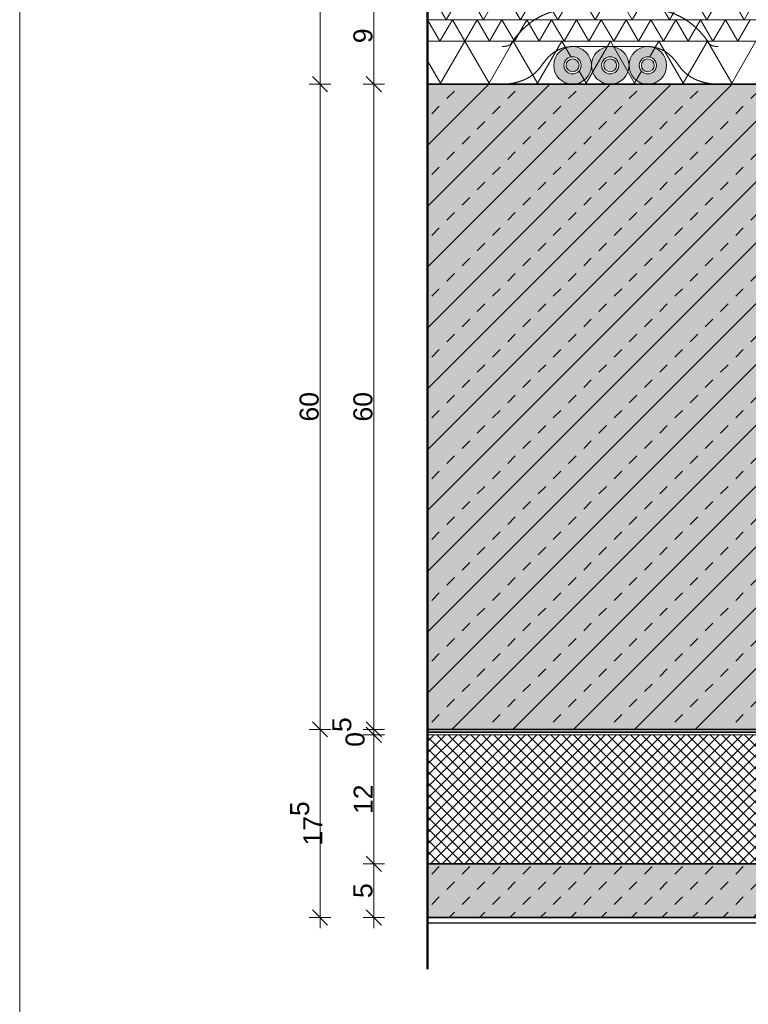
# Model space of a CAD drawing. Header units: metres. Extents: x 0.4 to 30.1, y -10.7 to 8.6.
# Tile 252 of 256: x 28.1 to 28.8, y -2.1 to -1.2. Entities that reach past the tile are written whole.
import ezdxf

# ---------------------------------------------------------------- set-up
doc = ezdxf.new("R2010")
doc.units = ezdxf.units.M
doc.header["$PDMODE"] = 1
doc.header["$PDSIZE"] = -2
doc.linetypes.add('Dash Style-37', pattern=[2.25, 1, -1.25])
doc.linetypes.add('ISO-03 Gestrichelt mit Abstand', pattern=[0.6096, 0.24384, -0.36576])
doc.layers.get('0').update_dxf_attribs({"lineweight": 25})
for name, color, linetype, lineweight in [('_Bodenaufbauten 20230510 (2D)', 7, 'Continuous', 9), ('Bemaßung', 7, 'Continuous', 9), ('Keine', 7, 'Continuous', 9)]:
    doc.layers.add(name, color=color, linetype=linetype, lineweight=lineweight)
doc.layers.get('0').freeze()
doc.styles.add('Arial', font='arial.ttf')
doc.dimstyles.new('boris100', dxfattribs={"dimtxt": 17.652669, "dimasz": 0.001414, "dimexe": 0.001, "dimexo": 0.01, "dimgap": 0.0001, "dimtad": 1, "dimdec": 4, "dimtxsty": 'Arial', "dimblk": 'VW_SLASH', "dimblk1": 'VW_SLASH', "dimblk2": 'VW_SLASH', "dimcen": 0, "dimdle": 0.001, "dimadec": 3, "dimazin": 0, "dimtfac": 0.8, "dimtdec": 4, "dimtix": 1, "dimtmove": 0, "dimatfit": 0, "dimldrblk": 'VW_FILLEDARROW', "dimfxl": 0.001, "dimfxlon": 1, "dimfrac": 2, "dimtolj": 1, "dimarcsym": 0})

# ---------------------------------------------------------------- blocks, each defined once
blk = doc.blocks.new('VW_SLASH')
at = {"color": 0, "linetype": 'ByBlock', "lineweight": -2, "transparency": 16777216}
blk.add_line((0.707, 0), (-1, 0), dxfattribs=at)
at = {"color": 0, "linetype": 'Continuous', "lineweight": 20, "transparency": 16777216, "flags": 128}
blk.add_lwpolyline([(0.5, 0.5), (-0.5, -0.5)], dxfattribs=at)
blk = doc.blocks.new('*D284')
at = {"layer": 'Bemaßung', "color": 0, "lineweight": -2}
for p, q in [((28.40256, -1.03109), (28.38256, -1.03109)), ((28.39256, -1.21695), (28.39256, -1.04523)), ((28.40256, -1.23109), (28.38256, -1.23109))]:
    blk.add_line(p, q, dxfattribs=at)
at = {"layer": 'Defpoints', "color": 0}
for p in [(28.39256, -1.03109), (28.49256, -1.03109), (28.49256, -1.23109)]:
    blk.add_point(p, dxfattribs=at)
at = {"layer": 'Bemaßung', "color": 0, "lineweight": -2, "xscale": 0.014138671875, "yscale": 0.014138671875, "zscale": 0.014138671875}
for p, rotation in [((28.39256, -1.03109), 90), ((28.39256, -1.23109), 270)]:
    blk.add_blockref('VW_SLASH', p, dxfattribs=dict(at, rotation=rotation))
at = {"layer": 'Bemaßung', "color": 0, "insert": (28.38255, -1.13109), "char_height": 0.017653, "attachment_point": 5, "rotation": 90, "style": 'Arial'}
blk.add_mtext('\\A1;20', dxfattribs=at)
blk = doc.blocks.new('VW_FILLEDARROW')
at = {"linetype": 'Continuous', "lineweight": 5, "true_color": 0xb9b9b9, "transparency": 16777216}
h = blk.add_hatch(dxfattribs=at)
h.set_pattern_fill('Dämm', color=9, style=0, pattern_type=2)
h.set_pattern_definition([(-45, (0, 0), (0.00053033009, 0.00053033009), []), (-135, (0, 0), (0.00053033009, -0.00053033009), [])])
h.paths.add_polyline_path([(-2.246, 0.602), (0, 0), (-2.246, -0.602)])
at = {"color": 0, "linetype": 'Continuous', "lineweight": 5, "transparency": 16777216, "flags": 128}
blk.add_lwpolyline([(-2.246, 0.602), (0, 0), (-2.246, -0.602)], close=True, dxfattribs=at)
blk = doc.blocks.new('*D285')
at = {"layer": 'Bemaßung', "color": 0, "lineweight": -2}
for p, q in [((28.40256, -1.23109), (28.38256, -1.23109)), ((28.39256, -1.81695), (28.39256, -1.24523)), ((28.40256, -1.83109), (28.38256, -1.83109))]:
    blk.add_line(p, q, dxfattribs=at)
at = {"layer": 'Defpoints', "color": 0}
for p in [(28.39256, -1.23109), (28.49256, -1.23109), (28.49256, -1.83109)]:
    blk.add_point(p, dxfattribs=at)
at = {"layer": 'Bemaßung', "color": 0, "lineweight": -2, "xscale": 0.014138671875, "yscale": 0.014138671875, "zscale": 0.014138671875}
for p, rotation in [((28.39256, -1.23109), 90), ((28.39256, -1.83109), 270)]:
    blk.add_blockref('VW_SLASH', p, dxfattribs=dict(at, rotation=rotation))
at = {"layer": 'Bemaßung', "color": 0, "insert": (28.38255, -1.53109), "char_height": 0.017653, "attachment_point": 5, "rotation": 90, "style": 'Arial'}
blk.add_mtext('\\A1;60', dxfattribs=at)
blk = doc.blocks.new('*D286')
at = {"layer": 'Bemaßung', "color": 0, "lineweight": -2}
for p, q in [((28.40256, -1.83109), (28.38256, -1.83109)), ((28.39256, -1.99195), (28.39256, -1.84523)), ((28.40256, -2.00609), (28.38256, -2.00609))]:
    blk.add_line(p, q, dxfattribs=at)
at = {"layer": 'Defpoints', "color": 0}
for p in [(28.39256, -1.83109), (28.49256, -1.83109), (28.49256, -2.00609)]:
    blk.add_point(p, dxfattribs=at)
at = {"layer": 'Bemaßung', "color": 0, "lineweight": -2, "xscale": 0.014138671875, "yscale": 0.014138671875, "zscale": 0.014138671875}
for p, rotation in [((28.39256, -1.83109), 90), ((28.39256, -2.00609), 270)]:
    blk.add_blockref('VW_SLASH', p, dxfattribs=dict(at, rotation=rotation))
at = {"layer": 'Bemaßung', "color": 0, "insert": (28.37976, -1.91859), "char_height": 0.0176527, "attachment_point": 5, "rotation": 90, "style": 'Arial'}
blk.add_mtext('\\A1;17\\S5^ ;', dxfattribs=at)
blk = doc.blocks.new('*D289')
at = {"layer": 'Bemaßung', "color": 0, "lineweight": -2}
for p, q in [((28.45256, -1.14109), (28.43256, -1.14109)), ((28.44256, -1.21695), (28.44256, -1.15523)), ((28.45256, -1.23109), (28.43256, -1.23109))]:
    blk.add_line(p, q, dxfattribs=at)
at = {"layer": 'Defpoints', "color": 0}
for p in [(28.44256, -1.14109), (28.49256, -1.14109), (28.49256, -1.23109)]:
    blk.add_point(p, dxfattribs=at)
at = {"layer": 'Bemaßung', "color": 0, "lineweight": -2, "xscale": 0.014138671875, "yscale": 0.014138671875, "zscale": 0.014138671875}
for p, rotation in [((28.44256, -1.14109), 90), ((28.44256, -1.23109), 270)]:
    blk.add_blockref('VW_SLASH', p, dxfattribs=dict(at, rotation=rotation))
at = {"layer": 'Bemaßung', "color": 0, "insert": (28.43255, -1.18609), "char_height": 0.017653, "attachment_point": 5, "rotation": 90, "style": 'Arial'}
blk.add_mtext('\\A1;9', dxfattribs=at)
blk = doc.blocks.new('*D290')
at = {"layer": 'Bemaßung', "color": 0, "lineweight": -2}
for p, q in [((28.45256, -1.23109), (28.43256, -1.23109)), ((28.44256, -1.81695), (28.44256, -1.24523)), ((28.45256, -1.83109), (28.43256, -1.83109))]:
    blk.add_line(p, q, dxfattribs=at)
at = {"layer": 'Defpoints', "color": 0}
for p in [(28.44256, -1.23109), (28.49256, -1.23109), (28.49256, -1.83109)]:
    blk.add_point(p, dxfattribs=at)
at = {"layer": 'Bemaßung', "color": 0, "lineweight": -2, "xscale": 0.014138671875, "yscale": 0.014138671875, "zscale": 0.014138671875}
for p, rotation in [((28.44256, -1.23109), 90), ((28.44256, -1.83109), 270)]:
    blk.add_blockref('VW_SLASH', p, dxfattribs=dict(at, rotation=rotation))
at = {"layer": 'Bemaßung', "color": 0, "insert": (28.43255, -1.53109), "char_height": 0.017653, "attachment_point": 5, "rotation": 90, "style": 'Arial'}
blk.add_mtext('\\A1;60', dxfattribs=at)
blk = doc.blocks.new('*D291')
at = {"layer": 'Bemaßung', "color": 0, "lineweight": -2}
for p, q in [((28.44256, -1.81695), (28.44256, -1.80281)), ((28.45256, -1.83109), (28.43256, -1.83109)), ((28.44256, -1.83609), (28.44256, -1.83109)), ((28.45256, -1.83609), (28.43256, -1.83609)), ((28.44256, -1.85023), (28.44256, -1.86437))]:
    blk.add_line(p, q, dxfattribs=at)
at = {"layer": 'Defpoints', "color": 0}
for p in [(28.44256, -1.83109), (28.49256, -1.83109), (28.49256, -1.83609)]:
    blk.add_point(p, dxfattribs=at)
at = {"layer": 'Bemaßung', "color": 0, "lineweight": -2, "xscale": 0.014138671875, "yscale": 0.014138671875, "zscale": 0.014138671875}
for p, rotation in [((28.44256, -1.83109), 270), ((28.44256, -1.83609), 90)]:
    blk.add_blockref('VW_SLASH', p, dxfattribs=dict(at, rotation=rotation))
at = {"layer": 'Bemaßung', "color": 0, "insert": (28.41911, -1.83359), "char_height": 0.0176527, "attachment_point": 5, "rotation": 90, "style": 'Arial'}
blk.add_mtext('\\A1;0\\S5^ ;', dxfattribs=at)
blk = doc.blocks.new('*D292')
at = {"layer": 'Bemaßung', "color": 0, "lineweight": -2}
for p, q in [((28.45256, -1.83609), (28.43256, -1.83609)), ((28.44256, -1.94195), (28.44256, -1.85023)), ((28.45256, -1.95609), (28.43256, -1.95609))]:
    blk.add_line(p, q, dxfattribs=at)
at = {"layer": 'Defpoints', "color": 0}
for p in [(28.44256, -1.83609), (28.49256, -1.83609), (28.49256, -1.95609)]:
    blk.add_point(p, dxfattribs=at)
at = {"layer": 'Bemaßung', "color": 0, "lineweight": -2, "xscale": 0.014138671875, "yscale": 0.014138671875, "zscale": 0.014138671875}
for p, rotation in [((28.44256, -1.83609), 90), ((28.44256, -1.95609), 270)]:
    blk.add_blockref('VW_SLASH', p, dxfattribs=dict(at, rotation=rotation))
at = {"layer": 'Bemaßung', "color": 0, "insert": (28.4327, -1.89609), "char_height": 0.017653, "attachment_point": 5, "rotation": 90, "style": 'Arial'}
blk.add_mtext('\\A1;12', dxfattribs=at)
blk = doc.blocks.new('*D293')
at = {"layer": 'Bemaßung', "color": 0, "lineweight": -2}
for p, q in [((28.45256, -1.95609), (28.43256, -1.95609)), ((28.44256, -1.99195), (28.44256, -1.97023)), ((28.45256, -2.00609), (28.43256, -2.00609))]:
    blk.add_line(p, q, dxfattribs=at)
at = {"layer": 'Defpoints', "color": 0}
for p in [(28.44256, -1.95609), (28.49256, -1.95609), (28.49256, -2.00609)]:
    blk.add_point(p, dxfattribs=at)
at = {"layer": 'Bemaßung', "color": 0, "lineweight": -2, "xscale": 0.014138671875, "yscale": 0.014138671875, "zscale": 0.014138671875}
for p, rotation in [((28.44256, -1.95609), 90), ((28.44256, -2.00609), 270)]:
    blk.add_blockref('VW_SLASH', p, dxfattribs=dict(at, rotation=rotation))
at = {"layer": 'Bemaßung', "color": 0, "insert": (28.43259, -1.98109), "char_height": 0.017653, "attachment_point": 5, "rotation": 90, "style": 'Arial'}
blk.add_mtext('\\A1;5', dxfattribs=at)
blk = doc.blocks.new('Bodenaufbauten 20230510 (2D)')
at = {"layer": 'Keine', "linetype": 'Continuous', "lineweight": 5, "true_color": 0xb9b9b9, "transparency": 33554687}
h = blk.add_hatch(dxfattribs=at)
h.set_pattern_fill('Dämm', color=9, style=0, pattern_type=2)
h.set_pattern_definition([(-45, (0, 0), (0.0053033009, 0.0053033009), []), (-135, (0, 0), (0.0053033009, -0.0053033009), [])])
h.paths.add_polyline_path([(28.49256, -1.83609), (28.49256, -1.95609), (29.74256, -1.95609), (29.74256, -1.83609)])
at = {"layer": 'Keine', "linetype": 'Continuous', "lineweight": 0, "transparency": 33554687}
blk.add_hatch(color=9, dxfattribs=at).paths.add_polyline_path([(28.49256, -1.95609), (28.49256, -2.00609), (29.74256, -2.00609), (29.74256, -1.95609)])
at = {"layer": 'Keine', "linetype": 'Continuous', "lineweight": 13, "transparency": 33554687}
h = blk.add_hatch(dxfattribs=at)
h.set_pattern_fill('unbew_ Beton-M1_10', color=251, style=0, pattern_type=2)
h.set_pattern_definition([(45, (0.014142, 0.014142), (0.02828427, -0.02828427), [0.01, -0.01]), (45, (0.014142, -0.014142), (0.02828427, -0.02828427), [0.01, -0.01])])
h.paths.add_polyline_path([(28.49256, -1.95609), (28.49256, -2.00609), (29.74256, -2.00609), (29.74256, -1.95609)])
at = {"layer": 'Keine', "color": 7, "linetype": 'Dash Style-37', "lineweight": 25, "transparency": 33554687}
blk.add_line((28.49256, -2.01109), (29.74256, -2.01109), dxfattribs=at)
at = {"layer": 'Keine', "color": 7, "linetype": 'Continuous', "lineweight": 9, "transparency": 33554687, "flags": 128}
blk.add_lwpolyline([(28.49256, -1.83609), (28.49256, -1.95609), (29.74256, -1.95609), (29.74256, -1.83609)], close=True, dxfattribs=at)
at = {"layer": 'Keine', "color": 7, "linetype": 'Continuous', "lineweight": 35, "transparency": 33554687, "flags": 128}
blk.add_lwpolyline([(28.49256, -1.95609), (28.49256, -2.00609), (29.74256, -2.00609), (29.74256, -1.95609)], close=True, dxfattribs=at)
at = {"layer": 'Bemaßung'}
for base, p1, p2, text, override, picture, middle in [((28.44256, -1.83109), (28.49256, -1.83609), (28.49256, -1.83109), '0\\S5^ ;', {"dimtxt": 0.017653, "dimasz": 0.014139, "dimexe": 0.01, "dimgap": 0.001, "dimdec": 3, "dimpost": '<>', "dimtxsty": 'Arial', "dimdle": 0.01, "dimtix": 0, "dimtmove": 2, "dimfxl": 0.01}, '*D291', (28.41911, -1.83359)), ((28.39256, -1.83109), (28.49256, -2.00609), (28.49256, -1.83109), '17\\S5^ ;', {"dimtxt": 0.017653, "dimasz": 0.014139, "dimexe": 0.01, "dimgap": 0.001, "dimpost": '<>', "dimtxsty": 'Arial', "dimdle": 0.01, "dimtmove": 2, "dimfxl": 0.01}, '*D286', (28.37976, -1.91859)), ((28.44256, -1.83609), (28.49256, -1.95609), (28.49256, -1.83609), '12', {"dimtxt": 0.017653, "dimasz": 0.014139, "dimexe": 0.01, "dimgap": 0.001, "dimdec": 3, "dimpost": '<>', "dimtxsty": 'Arial', "dimdle": 0.01, "dimtmove": 2, "dimfxl": 0.01}, '*D292', (28.4327, -1.89609)), ((28.44256, -1.95609), (28.49256, -2.00609), (28.49256, -1.95609), '5', {"dimtxt": 0.017653, "dimasz": 0.014139, "dimexe": 0.01, "dimgap": 0.001, "dimdec": 3, "dimpost": '<>', "dimtxsty": 'Arial', "dimdle": 0.01, "dimtmove": 2, "dimfxl": 0.01}, '*D293', (28.43259, -1.98109))]:
    dim = blk.add_linear_dim(base=base, p1=p1, p2=p2, angle=270, text=text, dimstyle='boris100', override=override, dxfattribs=at)
    dim.commit()
    dim.dimension.update_dxf_attribs({"geometry": picture, "text_midpoint": middle})
at = {"color": 255, "linetype": 'Continuous', "lineweight": 13, "transparency": 33554687}
blk.add_wipeout([(28.49256, -1.19109), (29.74256, -1.19109), (29.74256, -1.23109), (28.49256, -1.23109)], dxfattribs=at).dxf.layer = 'Keine'
at = {"layer": 'Keine', "linetype": 'Continuous', "lineweight": 0, "true_color": 0xaaaaaa, "transparency": 33554687}
h = blk.add_hatch(color=253, dxfattribs=at)
edge = h.paths.add_edge_path()
edge.add_arc((28.62751, -1.21359), 0.0175, 0, 360)
h = blk.add_hatch(color=253, dxfattribs=at)
edge = h.paths.add_edge_path()
edge.add_arc((28.66251, -1.21359), 0.0175, 0, 360)
h = blk.add_hatch(color=253, dxfattribs=at)
edge = h.paths.add_edge_path()
edge.add_arc((28.69751, -1.21359), 0.0175, 0, 360)
at = {"layer": 'Keine', "linetype": 'Continuous', "lineweight": 13, "transparency": 33554687, "flags": 128}
blk.add_lwpolyline([(28.49256, -1.19109), (29.74256, -1.19109), (29.74256, -1.23109), (28.49256, -1.23109)], close=True, dxfattribs=at)
at = {"layer": 'Keine', "color": 7, "linetype": 'Continuous', "lineweight": 13, "transparency": 33554687, "flags": 128}
blk.add_lwpolyline([(28.49256, -1.2093), (28.50463, -1.2302), (28.5272, -1.19109), (28.54978, -1.2302), (28.57236, -1.19109), (28.59494, -1.2302), (28.61751, -1.19109), (28.64009, -1.2302), (28.66267, -1.19109), (28.68525, -1.2302), (28.70782, -1.19109), (28.7304, -1.2302), (28.75298, -1.19109), (28.77556, -1.2302), (28.79813, -1.19109)], dxfattribs=at)
at = {"layer": 'Keine', "lineweight": 9, "transparency": 33554687}
for centre in [(28.62751, -1.21359), (28.66251, -1.21359), (28.69751, -1.21359)]:
    blk.add_circle(centre, 0.0175, dxfattribs=at)
at = {"layer": 'Bemaßung'}
for base, override, picture, middle in [((28.39256, -1.23109), {"dimtxt": 0.017653, "dimasz": 0.014139, "dimexe": 0.01, "dimgap": 0.001, "dimpost": '<>', "dimtxsty": 'Arial', "dimdle": 0.01, "dimtmove": 2, "dimfxl": 0.01}, '*D285', (28.38255, -1.53109)), ((28.44256, -1.23109), {"dimtxt": 0.017653, "dimasz": 0.014139, "dimexe": 0.01, "dimgap": 0.001, "dimdec": 3, "dimpost": '<>', "dimtxsty": 'Arial', "dimdle": 0.01, "dimtmove": 2, "dimfxl": 0.01}, '*D290', (28.43255, -1.53109))]:
    dim = blk.add_linear_dim(base=base, p1=(28.49256, -1.83109), p2=(28.49256, -1.23109), angle=270, text='60', dimstyle='boris100', override=override, dxfattribs=at)
    dim.commit()
    dim.dimension.update_dxf_attribs({"geometry": picture, "text_midpoint": middle})
at = {"color": 255, "linetype": 'Continuous', "lineweight": 13, "transparency": 33554687}
blk.add_wipeout([(28.49256, -1.17109), (29.74256, -1.17109), (29.74256, -1.19109), (28.49256, -1.19109)], dxfattribs=at).dxf.layer = 'Keine'
at = {"color": 255, "lineweight": 9, "transparency": 33554687}
for points in [[(28.63317, -1.21925), (28.62751, -1.22159), (28.62186, -1.21925), (28.61951, -1.21359), (28.62186, -1.20794), (28.62751, -1.20559), (28.63317, -1.20794), (28.63551, -1.21359)], [(28.66817, -1.21925), (28.66251, -1.22159), (28.65686, -1.21925), (28.65451, -1.21359), (28.65686, -1.20794), (28.66251, -1.20559), (28.66817, -1.20794), (28.67051, -1.21359)], [(28.70317, -1.21925), (28.69751, -1.22159), (28.69186, -1.21925), (28.68951, -1.21359), (28.69186, -1.20794), (28.69751, -1.20559), (28.70317, -1.20794), (28.70551, -1.21359)]]:
    blk.add_wipeout(points, dxfattribs=at).dxf.layer = 'Keine'
at = {"color": 255, "linetype": 'Continuous', "lineweight": 9, "transparency": 33554687}
blk.add_wipeout([(28.49256, -1.83109), (29.74256, -1.83109), (29.74256, -1.83609), (28.49256, -1.83609)], dxfattribs=at).dxf.layer = 'Keine'
at = {"layer": 'Keine', "linetype": 'Continuous', "lineweight": 0, "true_color": 0xeeeeee, "transparency": 33554687}
h = blk.add_hatch(color=7, dxfattribs=at)
edge = h.paths.add_edge_path()
edge.add_arc((28.62751, -1.21359), 0.006, 0, 360)
h = blk.add_hatch(color=7, dxfattribs=at)
edge = h.paths.add_edge_path()
edge.add_arc((28.66251, -1.21359), 0.006, 0, 360)
h = blk.add_hatch(color=7, dxfattribs=at)
edge = h.paths.add_edge_path()
edge.add_arc((28.69751, -1.21359), 0.006, 0, 360)
at = {"layer": 'Keine', "linetype": 'Continuous', "lineweight": 0, "transparency": 33554687}
blk.add_hatch(color=9, dxfattribs=at).paths.add_polyline_path([(28.49256, -1.23109), (29.74256, -1.23109), (29.74256, -1.83109), (28.49256, -1.83109)])
at = {"layer": 'Keine', "linetype": 'Continuous', "lineweight": 13, "transparency": 33554687}
h = blk.add_hatch(dxfattribs=at)
h.set_pattern_fill('Stahlbeton-M1_10', color=250, style=0, pattern_type=2)
h.set_pattern_definition([(45, (0, 0), (0.02828427, -0.02828427), [0.01, -0.01])])
h.paths.add_polyline_path([(28.49256, -1.23109), (29.74256, -1.23109), (29.74256, -1.83109), (28.49256, -1.83109)])
h = blk.add_hatch(dxfattribs=at)
h.set_pattern_fill('Stahlbeton-M1_10-1', color=251, style=0, pattern_type=2)
h.set_pattern_definition([(-135, (0.012426, -0.013254), (0.02828427, -0.02828427), [])])
h.paths.add_polyline_path([(28.49256, -1.23109), (29.74256, -1.23109), (29.74256, -1.83109), (28.49256, -1.83109)])
at = {"layer": 'Keine', "color": 255, "lineweight": 50}
blk.add_line((28.49256, -1.03109), (28.49256, -2.05422), dxfattribs=at)
at = {"layer": 'Keine', "color": 7, "linetype": 'Dash Style-37', "lineweight": 35, "transparency": 33554687}
blk.add_line((28.49256, -1.83359), (29.74256, -1.83359), dxfattribs=at)
at = {"layer": 'Keine', "color": 255, "flags": 128}
blk.add_lwpolyline([(28.11316, -0.6), (30.11316, -0.6), (30.11316, -3), (28.11316, -3)], close=True, dxfattribs=at)
at = {"layer": 'Keine', "color": 7, "linetype": 'Continuous', "lineweight": 5, "transparency": 33554687, "flags": 128}
blk.add_lwpolyline([(28.49256, -1.14109), (28.50988, -1.17109), (28.5272, -1.14109), (28.54452, -1.17109), (28.56184, -1.14109), (28.57916, -1.17109), (28.59649, -1.14109), (28.61381, -1.17109), (28.63113, -1.14109), (28.64845, -1.17109), (28.66577, -1.14109), (28.68309, -1.17109), (28.70041, -1.14109), (28.71773, -1.17109), (28.73505, -1.14109), (28.75237, -1.17109), (28.76969, -1.14109), (28.78701, -1.17109), (28.80433, -1.14109)], dxfattribs=at)
at = {"layer": 'Keine', "linetype": 'Continuous', "lineweight": 13, "transparency": 33554687, "flags": 128}
blk.add_lwpolyline([(28.49256, -1.17109), (29.74256, -1.17109), (29.74256, -1.19109), (28.49256, -1.19109)], close=True, dxfattribs=at)
at = {"layer": 'Keine', "color": 7, "linetype": 'Continuous', "lineweight": 13, "transparency": 33554687, "flags": 128}
blk.add_lwpolyline([(28.49256, -1.17109), (28.50411, -1.19109), (28.51566, -1.17109), (28.5272, -1.19109), (28.53875, -1.17109), (28.5503, -1.19109), (28.56184, -1.17109), (28.57339, -1.19109), (28.58494, -1.17109), (28.59649, -1.19109), (28.60803, -1.17109), (28.61958, -1.19109), (28.63113, -1.17109), (28.64267, -1.19109), (28.65422, -1.17109), (28.66577, -1.19109), (28.67731, -1.17109), (28.68886, -1.19109), (28.70041, -1.17109), (28.71196, -1.19109), (28.7235, -1.17109), (28.73505, -1.19109), (28.7466, -1.17109), (28.75814, -1.19109), (28.76969, -1.17109), (28.78124, -1.19109), (28.79278, -1.17109)], dxfattribs=at)
at = {"layer": 'Keine', "color": 7, "linetype": 'Continuous', "lineweight": 35, "transparency": 33554687, "flags": 128}
blk.add_lwpolyline([(28.49256, -1.23109), (29.74256, -1.23109), (29.74256, -1.83109), (28.49256, -1.83109)], close=True, dxfattribs=at)
at = {"layer": 'Keine', "color": 7, "linetype": 'Continuous', "lineweight": 9, "transparency": 33554687, "flags": 128}
blk.add_lwpolyline([(28.49256, -1.83109), (29.74256, -1.83109), (29.74256, -1.83609), (28.49256, -1.83609)], close=True, dxfattribs=at)
at = {"layer": 'Keine', "lineweight": 9, "transparency": 33554687}
for centre, radius in [((28.62751, -1.21359), 0.008), ((28.62751, -1.21359), 0.006), ((28.66251, -1.21359), 0.008), ((28.66251, -1.21359), 0.006), ((28.69751, -1.21359), 0.008), ((28.69751, -1.21359), 0.006)]:
    blk.add_circle(centre, radius, dxfattribs=at)
at = {"layer": 'Keine', "color": 7, "linetype": 'ISO-03 Gestrichelt mit Abstand', "lineweight": 13, "transparency": 33554687}
for points, knots in [([(28.763, -1.19615), (28.75637, -1.19576), (28.73349, -1.16165), (28.69793, -1.16109), (28.69779, -1.16109), (28.66251, -1.16109), (28.62724, -1.16109), (28.6271, -1.16109), (28.59154, -1.16165), (28.56865, -1.19576), (28.56203, -1.19615)], [0, 0, 0, 0.022424, 0.340435, 0.341669, 0.341669, 0.658331, 0.658331, 0.659565, 0.977576, 1, 1, 1]), ([(28.76093, -1.23109), (28.73698, -1.22967), (28.71463, -1.19636), (28.69751, -1.19609), (28.66251, -1.19609), (28.62751, -1.19609), (28.6104, -1.19636), (28.58805, -1.22967), (28.5641, -1.23109)], [0, 0, 0, 0.165423, 0.330846, 0.330846, 0.669154, 0.669154, 0.834577, 1, 1, 1])]:
    blk.add_open_spline(points, degree=2, knots=knots, dxfattribs=at)
at = {"layer": 'Bemaßung'}
for base, p2, text, override, picture, middle in [((28.39256, -1.03109), (28.49256, -1.03109), '20', {"dimtxt": 0.017653, "dimasz": 0.014139, "dimexe": 0.01, "dimgap": 0.001, "dimpost": '<>', "dimtxsty": 'Arial', "dimdle": 0.01, "dimtmove": 2, "dimfxl": 0.01}, '*D284', (28.38255, -1.13109)), ((28.44256, -1.14109), (28.49256, -1.14109), '9', {"dimtxt": 0.017653, "dimasz": 0.014139, "dimexe": 0.01, "dimgap": 0.001, "dimdec": 3, "dimpost": '<>', "dimtxsty": 'Arial', "dimdle": 0.01, "dimtmove": 2, "dimfxl": 0.01}, '*D289', (28.43255, -1.18609))]:
    dim = blk.add_linear_dim(base=base, p1=(28.49256, -1.23109), p2=p2, angle=270, text=text, dimstyle='boris100', override=override, dxfattribs=at)
    dim.commit()
    dim.dimension.update_dxf_attribs({"geometry": picture, "text_midpoint": middle})

msp = doc.modelspace()

# ---------------------------------------------------------------- block references
at = {"layer": '_Bodenaufbauten 20230510 (2D)'}
msp.add_blockref('Bodenaufbauten 20230510 (2D)', (0, 0), dxfattribs=at)

doc.saveas('drawing.dxf')
